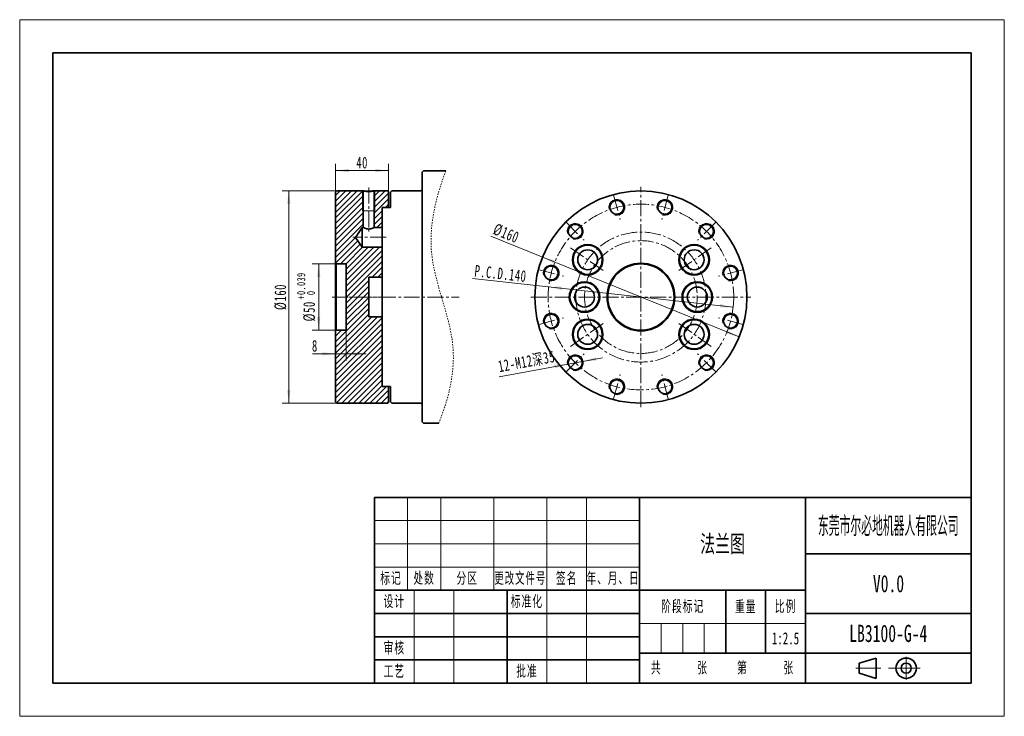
# Model space of a CAD drawing. Header units: millimetres. Extents: x -371 to 371, y -262 to 262.
import ezdxf
from ezdxf.enums import TextEntityAlignment as Align

# ---------------------------------------------------------------- set-up
doc = ezdxf.new("R2010")
doc.units = ezdxf.units.MM
doc.linetypes.add('点画线', pattern=[18, 12, -2, 2, -2])
doc.linetypes.add('虚线', pattern=[2, 1, -1])
doc.layers.get('0').update_dxf_attribs({"lineweight": 35})
for name, color, linetype, lineweight in [('中心线层', 1, '点画线', 18), ('剖面线层', 4, 'Continuous', 18), ('尺寸线层', 3, 'Continuous', 18), ('粗实线层', 7, 'Continuous', 35), ('细实线层', 7, 'Continuous', 18), ('虚线层', 6, '虚线', 18)]:
    doc.layers.add(name, color=color, linetype=linetype, lineweight=lineweight)
doc.styles.add('标准', font='txt', dxfattribs={"width": 0.667})
doc.dimstyles.new('标准', dxfattribs={"dimscale": 2.5, "dimtxt": 3.5, "dimasz": 4, "dimexe": 2, "dimexo": 0, "dimtad": 1, "dimdsep": 46, "dimtxsty": '标准', "dimblk": '_CAXARROW', "dimcen": 0, "dimdle": 6, "dimazin": 2, "dimtfac": 0.707107, "dimtdec": 3, "dimtmove": 2, "dimatfit": 3, "dimfxl": 1, "dimfrac": 2, "dimtolj": 1, "dimarcsym": 1})
pattern_1 = [(45, (0, 0), (-2.12132, 2.12132), [])]

# ---------------------------------------------------------------- blocks, each defined once
blk = doc.blocks.new('*X1')
at = {"layer": '尺寸线层', "linetype": 'Continuous', "transparency": 16777216}
for points in [[(27.63, 61.11), (37.7, 61.26), (37.43, 58.77)], [(166.79, 45.83), (156.99, 48.17), (156.71, 45.68)]]:
    blk.add_hatch(color=0, dxfattribs=at).paths.add_polyline_path(points, flags=0)
at = {"layer": '尺寸线层', "color": 0, "linetype": 'Continuous', "transparency": 16777216}
blk.add_line((-29.77, 67.41), (166.79, 45.83), dxfattribs=at)
at = {"layer": '尺寸线层', "color": 0, "transparency": 16777216, "insert": (-8.64, 71.14), "char_height": 8.75, "width": 82.4012, "attachment_point": 5, "rotation": 353.73582, "line_spacing_factor": 1.15057, "style": '标准'}
blk.add_mtext('\\T1.1;P.C.D.140', dxfattribs=at)
blk = doc.blocks.new('_CAXARROW')
blk.add_hatch(color=0).paths.add_polyline_path([(0, 0), (-1, 0.125), (-1, -0.125)], flags=0)
blk = doc.blocks.new('*X2')
at = {"layer": '尺寸线层', "linetype": 'Continuous', "transparency": 16777216}
for points in [[(53.61, 5.06), (63.22, 8.1), (63.67, 5.64)], [(41.81, 2.88), (31.75, 2.3), (32.2, -0.16)]]:
    blk.add_hatch(color=0, dxfattribs=at).paths.add_polyline_path(points, flags=0)
at = {"layer": '尺寸线层', "color": 0, "linetype": 'Continuous', "transparency": 16777216}
blk.add_line((-9.58, -6.59), (68.36, 7.78), dxfattribs=at)
at = {"layer": '尺寸线层', "color": 0, "transparency": 16777216, "insert": (11.03, 4.57), "char_height": 8.75, "width": 89.2046, "attachment_point": 5, "rotation": 10.44687, "line_spacing_factor": 1.15057, "style": '标准'}
blk.add_mtext('\\T1.1;12-M12深35', dxfattribs=at)
blk = doc.blocks.new('*X3')
at = {"layer": '尺寸线层', "linetype": 'Continuous', "transparency": 16777216}
for points in [[(23.08, 83.56), (32.82, 80.95), (31.88, 78.64)], [(171.34, 23.38), (162.54, 28.3), (161.6, 25.99)]]:
    blk.add_hatch(color=0, dxfattribs=at).paths.add_polyline_path(points, flags=0)
at = {"layer": '尺寸线层', "color": 0, "linetype": 'Continuous', "transparency": 16777216}
blk.add_line((-16.02, 99.43), (171.34, 23.38), dxfattribs=at)
at = {"layer": '尺寸线层', "color": 0, "transparency": 16777216, "insert": (-4.37, 101.43), "char_height": 8.75, "width": 40.1801, "attachment_point": 5, "rotation": 337.9091, "line_spacing_factor": 1.15057, "style": '标准'}
blk.add_mtext('\\T1.1;%%C160', dxfattribs=at)
blk = doc.blocks.new('*X4')
at = {"layer": '尺寸线层', "linetype": 'Continuous', "transparency": 16777216}
for points in [[(-133.02, 148.75), (-123.02, 150), (-123.02, 147.5)], [(-93.02, 148.75), (-103.02, 150), (-103.02, 147.5)]]:
    blk.add_hatch(color=0, dxfattribs=at).paths.add_polyline_path(points, flags=0)
at = {"layer": '尺寸线层', "color": 0, "linetype": 'Continuous', "transparency": 16777216}
for p, q in [((-133.02, 132.49), (-133.02, 153.75)), ((-133.02, 148.75), (-93.02, 148.75)), ((-93.02, 132.99), (-93.02, 153.75))]:
    blk.add_line(p, q, dxfattribs=at)
at = {"layer": '尺寸线层', "color": 0, "transparency": 16777216, "insert": (-113.02, 154.74), "char_height": 8.75, "width": 17.5, "attachment_point": 5, "line_spacing_factor": 1.15057, "style": '标准'}
blk.add_mtext('\\T1.1;40', dxfattribs=at)
blk = doc.blocks.new('*X6')
at = {"color": 0, "char_height": 8.75, "attachment_point": 1, "rotation": 90, "line_spacing_factor": 1.15057, "style": '标准'}
for s, insert, width in [('\\T1.1;{\\H0.707107x;+0.039}', (-162.12, 51.63), 78.481), ('\\T1.1;%%C50', (-157.39, 35.1), 147.1335), ('\\T1.1;{\\H0.707107x;0}', (-154.73, 54.97), 78.481)]:
    blk.add_mtext(s, dxfattribs=dict(at, insert=insert, width=width))
blk = doc.blocks.new('*X5')
at = {"layer": '尺寸线层', "linetype": 'Continuous', "transparency": 16777216}
for points in [[(-145.79, 78.49), (-144.54, 68.49), (-147.04, 68.49)], [(-145.79, 28.49), (-144.54, 38.49), (-147.04, 38.49)]]:
    blk.add_hatch(color=0, dxfattribs=at).paths.add_polyline_path(points, flags=0)
at = {"layer": '尺寸线层', "color": 0, "linetype": 'Continuous', "transparency": 16777216}
for p, q in [((-132.52, 78.49), (-150.79, 78.49)), ((-145.79, 78.49), (-145.79, 28.49)), ((-132.52, 28.49), (-150.79, 28.49))]:
    blk.add_line(p, q, dxfattribs=at)
at = {"layer": '尺寸线层', "color": 0, "transparency": 16777216}
blk.add_blockref('*X6', (0, 0), dxfattribs=at)
blk = doc.blocks.new('*X7')
at = {"layer": '尺寸线层', "linetype": 'Continuous', "transparency": 16777216}
for points in [[(-133.02, 10.66), (-143.02, 9.41), (-143.02, 11.91)], [(-125.02, 10.66), (-115.02, 9.41), (-115.02, 11.91)]]:
    blk.add_hatch(color=0, dxfattribs=at).paths.add_polyline_path(points, flags=0)
at = {"layer": '尺寸线层', "color": 0, "linetype": 'Continuous', "transparency": 16777216}
for p, q in [((-133.02, 27.99), (-133.02, 5.66)), ((-125.02, 28.49), (-125.02, 5.66)), ((-110.02, 10.66), (-150.37, 10.66))]:
    blk.add_line(p, q, dxfattribs=at)
at = {"layer": '尺寸线层', "color": 0, "transparency": 16777216, "insert": (-148.67, 16.65), "char_height": 8.75, "width": 17.5, "attachment_point": 5, "line_spacing_factor": 1.15057, "style": '标准'}
blk.add_mtext('\\T1.1;8', dxfattribs=at)
blk = doc.blocks.new('*X8')
at = {"layer": '尺寸线层', "linetype": 'Continuous', "transparency": 16777216}
for points in [[(-168.3, 133.49), (-167.05, 123.49), (-169.55, 123.49)], [(-168.3, -26.51), (-167.05, -16.51), (-169.55, -16.51)]]:
    blk.add_hatch(color=0, dxfattribs=at).paths.add_polyline_path(points, flags=0)
at = {"layer": '尺寸线层', "color": 0, "linetype": 'Continuous', "transparency": 16777216}
for p, q in [((-132.02, 133.49), (-173.3, 133.49)), ((-168.3, 133.49), (-168.3, -26.51)), ((-132.02, -26.51), (-173.3, -26.51))]:
    blk.add_line(p, q, dxfattribs=at)
at = {"layer": '尺寸线层', "color": 0, "transparency": 16777216, "insert": (-174.54, 53.49), "char_height": 8.75, "width": 40.1801, "attachment_point": 5, "rotation": 90, "line_spacing_factor": 1.15057, "style": '标准'}
blk.add_mtext('\\T1.1;%%C160', dxfattribs=at)
blk = doc.blocks.new('*X9')
at = {"layer": '粗实线层'}
for p, q in [((-138.5, 95), (-138.5, -95)), ((138.5, 95), (-138.5, 95)), ((138.5, -95), (138.5, 95)), ((-138.5, -95), (138.5, -95))]:
    blk.add_line(p, q, dxfattribs=at)
at = {"layer": '细实线层'}
for p, q in [((148.5, 105), (-148.5, 105)), ((-148.5, 105), (-148.5, -105)), ((148.5, -105), (148.5, 105)), ((-148.5, -105), (148.5, -105))]:
    blk.add_line(p, q, dxfattribs=at)
blk = doc.blocks.new('*X10')
for p, q in [((-33.77, 6.04), (-28.68, 7.57)), ((-33.77, 2.96), (-33.77, 6.04)), ((-28.68, 1.43), (-28.68, 7.57)), ((-33.77, 2.96), (-28.68, 1.43))]:
    blk.add_line(p, q)
for radius in [3.07, 1.54]:
    blk.add_circle((-19.6, 4.5), radius)
at = {"layer": '中心线层'}
for p, q in [((-19.6, 1.04), (-19.6, 7.96)), ((-27.21, 4.5), (-34.79, 4.5)), ((-16.53, 4.5), (-24.97, 4.5)), ((-23.82, 4.5), (-15.37, 4.5))]:
    blk.add_line(p, q, dxfattribs=at)
at = {"layer": '粗实线层'}
for p, q in [((0, 56), (-180, 56)), ((-180, 56), (-180, 0)), ((-100, 56), (-100, 0)), ((-50, 56), (-50, 0)), ((0, 0), (0, 56)), ((0, 39), (-50, 39)), ((-50, 28), (-180, 28)), ((-140, 28), (-140, 0)), ((-74, 28), (-74, 9)), ((-62, 28), (-62, 9)), ((-100, 21), (-180, 21)), ((0, 21), (-50, 21)), ((-100, 14), (-180, 14)), ((0, 9), (-100, 9)), ((-100, 7), (-180, 7)), ((0, 0), (-180, 0))]:
    blk.add_line(p, q, dxfattribs=at)
at = {"layer": '细实线层'}
for p, q in [((-170, 56), (-170, 28)), ((-160, 56), (-160, 28)), ((-144, 56), (-144, 28)), ((-128, 56), (-128, 0)), ((-116, 56), (-116, 0)), ((-100, 49), (-180, 49)), ((-100, 42), (-180, 42)), ((-100, 35), (-180, 35)), ((-168, 28), (-168, 0)), ((-156, 28), (-156, 0)), ((-50, 18), (-100, 18)), ((-93.5, 18), (-93.5, 9)), ((-87, 18), (-87, 9)), ((-80.5, 18), (-80.5, 9))]:
    blk.add_line(p, q, dxfattribs=at)
at = {"layer": '尺寸线层', "attachment_point": 5, "line_spacing_factor": 0.99982, "style": '标准'}
for s, insert, char_height, width in [('\\T1.1;标记', (-175, 31.5), 3.403, 18), ('\\T1.1;处数', (-165, 31.5), 3.403, 18), ('\\T1.1;分区', (-152, 31.5), 3.403, 30), ('\\T1.1;{\\W0.597914;更改文件号}', (-136, 31.5), 3.4028, 30), ('\\T1.1;签名', (-122, 31.5), 3.403, 22), ('\\T1.1;{\\W0.612634;年、月、日}', (-108, 31.5), 3.4028, 30), ('\\T1.1;设计', (-174, 24.5), 3.403, 22), ('\\T1.1;标准化', (-134, 24.5), 3.403, 22), ('\\T1.1;阶段标记', (-87, 23), 3.403, 50), ('\\T1.1;重量', (-68, 23), 3.403, 22), ('\\T1.1;比例', (-56, 23), 3.403, 22), ('\\T1.1;审核', (-174, 10.5), 3.403, 22), ('\\T1.1;共', (-95, 4.5), 3.403, 8), ('\\T1.1;张', (-81, 4.5), 3.403, 8), ('\\T1.1;第', (-69, 4.5), 3.403, 8), ('\\T1.1;张', (-55, 4.5), 3.403, 8), ('\\T1.1;工艺', (-174, 3.5), 3.403, 22), ('\\T1.1;批准', (-134, 3.5), 3.403, 22)]:
    blk.add_mtext(s, dxfattribs=dict(at, insert=insert, char_height=char_height, width=width))
at = {"layer": '尺寸线层', "style": '标准'}
for tag, height, width, p in [('标记C', 3.63, 0.664996, (-175, 52.5)), ('处数C', 3.63, 0.664996, (-165, 52.5)), ('分区C', 3.63, 0.667, (-152, 52.5)), ('更改文件号C', 3.63, 0.498314, (-136, 52.5)), ('更改签名C', 3.63, 0.447537, (-122, 52.5)), ('更改日期C', 3.63, 0.610278, (-108, 52.5)), ('单位名称', 5.19, 0.667, (-25, 47.5)), ('标记B', 3.63, 0.664996, (-175, 45.5)), ('处数B', 3.63, 0.664996, (-165, 45.5)), ('分区B', 3.63, 0.667, (-152, 45.5)), ('更改文件号B', 3.63, 0.498314, (-136, 45.5)), ('更改签名B', 3.63, 0.447537, (-122, 45.5)), ('更改日期B', 3.63, 0.610278, (-108, 45.5)), ('图纸名称', 5.19, 0.667, (-75, 42)), ('标记A', 3.63, 0.664996, (-175, 38.5)), ('处数A', 3.63, 0.664996, (-165, 38.5)), ('分区A', 3.63, 0.667, (-152, 38.5)), ('更改文件号A', 3.63, 0.498314, (-136, 38.5)), ('更改签名A', 3.63, 0.447537, (-122, 38.5)), ('更改日期A', 3.63, 0.610278, (-108, 38.5)), ('材料名称', 5.19, 0.667, (-24.93, 30)), ('设计', 3.63, 0.667, (-162, 24.5)), ('设计日期', 3.63, 0.667, (-148, 24.5)), ('标准化', 3.63, 0.667, (-122, 24.5)), ('标准化日期', 3.63, 0.554163, (-108, 24.5)), ('图纸编号', 5.19, 0.667, (-25, 15)), ('阶段标记S', 3.63, 0.223769, (-96.75, 13.5)), ('阶段标记A', 3.63, 0.223769, (-90.25, 13.5)), ('阶段标记B', 3.63, 0.223769, (-83.75, 13.5)), ('阶段标记C', 3.63, 0.223769, (-77.25, 13.5)), ('重量', 3.63, 0.667, (-68, 13.5)), ('图纸比例', 3.63, 0.510551, (-56, 13.5)), ('审核', 3.63, 0.667, (-162, 10.5)), ('审核日期', 3.63, 0.667, (-148, 10.5)), ('页数', 3.63, 0.667, (-88, 4.5)), ('页码', 3.63, 0.667, (-62, 4.5)), ('工艺', 3.63, 0.667, (-162, 3.5)), ('工艺日期', 3.63, 0.667, (-148, 3.5)), ('批准', 3.63, 0.667, (-122, 3.5)), ('批准日期', 3.63, 0.667, (-108, 3.5))]:
    blk.add_attdef(tag, text='', height=height, dxfattribs=dict(at, width=width)).set_placement(p, align=Align.MIDDLE_CENTER)

msp = doc.modelspace()

# ---------------------------------------------------------------- hatches: boundary and pattern name
at = {"layer": '剖面线层'}
h = msp.add_hatch(dxfattribs=at)
h.set_pattern_fill('无图案', color=4, scale=3, angle=45, style=0, pattern_type=0)
h.set_pattern_definition(pattern_1)
h.paths.add_polyline_path([(-133.016, -25.507), (-133.016, 4.417), (-133.016, 27.993), (-132.516, 28.493), (-125.016, 28.493), (-125.016, 53.493), (-108.016, 53.493), (-108.016, 38.493), (-98.016, 38.493), (-98.016, -14.007), (-93.516, -14.007), (-93.016, -14.507), (-93.016, -26.007), (-93.516, -26.507), (-132.016, -26.507)], flags=0)
edge = h.paths.add_edge_path(flags=0)
edge.add_line((-125.016, 53.493), (-125.016, 70.474))
edge.add_line((-125.016, 70.474), (-125.016, 78.493))
edge.add_line((-125.016, 78.493), (-132.516, 78.493))
edge.add_line((-132.516, 78.493), (-133.016, 78.993))
edge.add_line((-133.016, 78.993), (-133.016, 132.493))
edge.add_line((-133.016, 132.493), (-132.016, 133.493))
edge.add_line((-132.016, 133.493), (-112.666, 133.493))
edge.add_spline(control_points=[(-112.666, 133.493), (-111.918, 133.437), (-110.369, 133.348), (-108.818, 133.335), (-108.016, 133.341)], knot_values=[0, 0, 0, 0, 2.2498884, 4.6539245, 4.6539245, 4.6539245, 4.6539245], weights=[1, 1, 1, 1, 1], degree=3, periodic=0)
edge.add_line((-108.016, 133.341), (-108.016, 132.857))
edge.add_arc((-108.016, 196.193), 63.336, 266.2431, 270, ccw=False)
edge.add_line((-112.166, 132.993), (-112.166, 118.491))
edge.add_line((-112.166, 118.491), (-112.166, 105.993))
edge.add_line((-112.166, 105.993), (-113.016, 105.993))
edge.add_line((-113.016, 105.993), (-118.094, 98.493))
edge.add_line((-118.094, 98.493), (-118.115, 98.462))
edge.add_line((-118.115, 98.462), (-113.016, 90.993))
edge.add_line((-113.016, 90.993), (-98.016, 90.993))
edge.add_line((-98.016, 90.993), (-98.016, 68.493))
edge.add_line((-98.016, 68.493), (-108.016, 68.493))
edge.add_line((-108.016, 68.493), (-108.016, 53.493))
edge.add_line((-108.016, 53.493), (-125.016, 53.493))
h = msp.add_hatch(dxfattribs=at)
h.set_pattern_fill('无图案', color=4, scale=3, angle=45, style=0, pattern_type=0)
h.set_pattern_definition(pattern_1)
h.paths.add_polyline_path([(-103.866, 105.993), (-103.866, 115.108), (-103.866, 118.491), (-103.366, 118.491), (-103.366, 133.493), (-93.516, 133.493), (-93.016, 132.993), (-93.016, 121.493), (-93.516, 120.993), (-98.016, 120.993), (-98.016, 105.993)], flags=0)
h.paths.add_polyline_path([(-103.866, 118.491), (-103.866, 119.726), (-103.866, 132.993), (-103.366, 133.493), (-103.366, 118.491)], flags=0)

# ---------------------------------------------------------------- linework, layer by layer
at = {"color": 7, "linetype": 'Continuous'}
for p, q in [((-67.691, 147.493), (-66.691, 148.493)), ((-67.691, -40.507), (-67.691, 147.493)), ((-66.691, 148.493), (-49.901, 148.493)), ((-68.691, 133.493), (-67.691, 134.493)), ((-132.016, 133.493), (-133.016, 132.493)), ((-133.016, -25.507), (-133.016, 132.493)), ((-112.666, 133.493), (-132.016, 133.493)), ((-112.166, 132.993), (-112.166, 105.993)), ((-103.866, 132.993), (-103.866, 105.993)), ((-93.516, 133.493), (-103.366, 133.493)), ((-93.516, 133.493), (-93.016, 132.993)), ((-93.016, 121.493), (-93.016, 132.993)), ((-91.691, 132.493), (-90.691, 133.493)), ((-91.691, 120.993), (-91.691, 132.492)), ((-90.691, 133.493), (-68.691, 133.493)), ((-98.016, -14.007), (-98.016, 120.993)), ((-93.516, 120.993), (-98.016, 120.993)), ((-91.691, 120.993), (-93.691, 120.993)), ((-93.016, 121.493), (-93.516, 120.993)), ((-113.016, 90.993), (-113.016, 105.993)), ((-112.166, 105.993), (-113.016, 105.993)), ((-98.016, 105.993), (-103.866, 105.993)), ((-98.016, 90.993), (-113.016, 90.993)), ((-133.016, 78.993), (-132.516, 78.493)), ((-132.516, 78.493), (-132.516, 28.493)), ((-132.516, 78.493), (-125.016, 78.493)), ((-125.016, 78.493), (-125.016, 28.493)), ((-108.016, 38.493), (-108.016, 68.493)), ((-98.016, 68.493), (-108.016, 68.493)), ((-98.016, 38.493), (-108.016, 38.493)), ((-133.016, 27.993), (-132.516, 28.493)), ((-132.516, 28.493), (-125.016, 28.493)), ((-93.516, -14.007), (-98.016, -14.007)), ((-91.691, -14.007), (-93.691, -14.007)), ((-93.016, -14.507), (-93.516, -14.007)), ((-93.016, -26.007), (-93.016, -14.507)), ((-91.691, -25.506), (-91.691, -14.007)), ((-132.016, -26.507), (-133.016, -25.507)), ((-93.516, -26.507), (-132.016, -26.507)), ((-93.516, -26.507), (-93.016, -26.007)), ((-91.691, -25.507), (-90.691, -26.507)), ((-90.691, -26.507), (-68.691, -26.507)), ((-68.691, -26.507), (-67.691, -27.507)), ((-67.691, -40.507), (-66.691, -41.507)), ((-66.691, -41.507), (-55.228, -41.507))]:
    msp.add_line(p, q, dxfattribs=at)
for centre, radius in [((97.209, 53.47), 80), ((79.091, 121.085), 5.25), ((115.326, 121.085), 5.25), ((47.711, 102.968), 5.25), ((146.706, 102.968), 5.25), ((57.07, 81.575), 11.5), ((57.07, 81.575), 11), ((137.347, 81.575), 11.5), ((137.347, 81.575), 11), ((57.07, 81.575), 7.5), ((137.347, 81.575), 7.5), ((29.594, 71.587), 5.25), ((97.209, 53.47), 25.5), ((97.209, 53.47), 25), ((164.824, 71.587), 5.25), ((54.709, 53.47), 11.5), ((54.709, 53.47), 11), ((54.709, 53.47), 7.5), ((139.709, 53.47), 11.5), ((139.709, 53.47), 11), ((139.709, 53.47), 7.5), ((29.594, 35.353), 5.25), ((164.824, 35.353), 5.25), ((57.07, 25.365), 11.5), ((57.07, 25.365), 11), ((57.07, 25.365), 7.5), ((137.347, 25.365), 11.5), ((137.347, 25.365), 11), ((137.347, 25.365), 7.5), ((47.711, 3.973), 5.25), ((146.706, 3.973), 5.25), ((79.091, -14.145), 5.25), ((115.326, -14.145), 5.25)]:
    msp.add_circle(centre, radius, dxfattribs=at)
msp.add_arc((-108.014, 110.864), 6.123, 269.98079, 270.854584, dxfattribs=at)
for points, knots in [([(-112.666, 133.493), (-111.918, 133.437), (-109.531, 133.299), (-106.807, 133.349), (-104.596, 133.429), (-103.901, 133.463), (-103.522, 133.484), (-103.382, 133.492), (-103.366, 133.493)], [0, 0, 0, 0, 804.1114103, 2562.7853863, 2918.9011306, 3176.4006556, 3308.9531764, 3326.1247274, 3326.1247274, 3326.1247274, 3326.1247274]), ([(-108.016, 104.74), (-108.292, 104.74), (-108.833, 104.776), (-109.824, 104.968), (-110.83, 105.321), (-111.659, 105.718), (-112.058, 105.933), (-112.166, 105.993)], [0, 0, 0, 0, 464.6042501, 911.3893039, 1696.2498323, 2252.3359457, 2460.1806636, 2460.1806636, 2460.1806636, 2460.1806636]), ([(-103.866, 105.993), (-103.971, 105.935), (-104.36, 105.725), (-105.17, 105.336), (-106.405, 104.894), (-107.392, 104.749), (-107.923, 104.741)], [0, 0, 0, 0, 169.569215, 624.3017093, 1267.9988797, 2017.4624033, 2017.4624033, 2017.4624033, 2017.4624033])]:
    msp.add_open_spline(points, degree=3, knots=knots, dxfattribs=at)
at = {"layer": '中心线层'}
for p, q in [((-108.016, 135.993), (-108.016, 102.993)), ((97.209, -29.53), (97.209, 136.47)), ((76.63, 130.271), (81.553, 111.898)), ((117.788, 130.271), (112.865, 111.898)), ((40.986, 109.693), (54.436, 96.243)), ((153.431, 109.693), (139.981, 96.243)), ((-95.016, 98.493), (-120.054, 98.493)), ((44.14, 90.629), (70, 72.522)), ((150.277, 90.629), (124.417, 72.522)), ((20.407, 74.049), (38.78, 69.126)), ((174.01, 74.049), (155.637, 69.126)), ((-135.691, 53.493), (-39.743, 53.493)), ((-89.157, 53.493), (-135.016, 53.493)), ((14.209, 53.47), (180.209, 53.47)), ((20.407, 32.891), (38.78, 37.814)), ((174.01, 32.891), (155.637, 37.814)), ((44.14, 16.311), (70, 34.419)), ((150.277, 16.311), (124.417, 34.419)), ((40.986, -2.752), (54.436, 10.698)), ((153.431, -2.752), (139.981, 10.698)), ((76.63, -23.331), (81.553, -4.958)), ((117.788, -23.331), (112.865, -4.958))]:
    msp.add_line(p, q, dxfattribs=at)
for radius in [70, 49, 42.5]:
    msp.add_circle((97.209, 53.47), radius, dxfattribs=at)
at = {"layer": '粗实线层'}
for p, q in [((-113.016, 105.993), (-118.115, 98.462)), ((-118.115, 98.462), (-113.016, 90.993))]:
    msp.add_line(p, q, dxfattribs=at)
at = {"layer": '细实线层', "color": 7, "linetype": 'Continuous'}
for p, q in [((-112.166, 132.993), (-112.666, 133.493)), ((-112.666, 118.491), (-112.666, 133.493)), ((-103.366, 133.493), (-103.866, 132.993)), ((-103.366, 118.491), (-103.366, 133.493)), ((-103.366, 118.491), (-112.666, 118.491))]:
    msp.add_line(p, q, dxfattribs=at)
msp.add_arc((-108.016, 196.193), 63.336, 266.2431, 273.7569, dxfattribs=at)
at = {"layer": '细实线层'}
for centre in [(79.091, 121.085), (115.326, 121.085), (47.711, 102.968), (146.706, 102.968), (29.594, 71.587), (164.824, 71.587), (29.594, 35.353), (164.824, 35.353), (47.711, 3.973), (146.706, 3.973), (79.091, -14.145), (115.326, -14.145)]:
    msp.add_arc(centre, 6, 255, 195, dxfattribs=at)
at = {"layer": '虚线层'}
msp.add_open_spline([(-49.901, 148.493), (-57.394, 128.872), (-68.689, 82.514), (-36.872, 21.131), (-47.845, -23.379), (-55.228, -41.507)], degree=3, knots=[0, 0, 0, 0, 801.7440797, 1766.5944778, 2507.0113517, 2507.0113517, 2507.0113517, 2507.0113517], dxfattribs=at)

# ---------------------------------------------------------------- block references
at = {"layer": '粗实线层', "xscale": 2.5, "yscale": 2.5, "zscale": 2.5}
msp.add_blockref('*X9', (0, 0), dxfattribs=at)
at = {"layer": '粗实线层'}
ref = msp.add_blockref('*X10', (346.25, -237.5), dxfattribs=dict(at, xscale=2.5, yscale=2.5, zscale=2.5))
ref.add_attrib('单位名称', '东莞市尔必地机器人有限公司', dxfattribs={"layer": '尺寸线层', "height": 12.97648, "style": '标准', "width": 0.483671}).set_placement((283.75, -118.75), align=Align.MIDDLE_CENTER)
ref.add_attrib('图纸名称', '法兰图', dxfattribs={"layer": '尺寸线层', "height": 12.9765, "style": '标准', "width": 0.667}).set_placement((158.75, -132.5), align=Align.MIDDLE_CENTER)
ref.add_attrib('图纸编号', 'LB3100-G-4', dxfattribs={"layer": '尺寸线层', "height": 12.9765, "style": '标准', "width": 0.667}).set_placement((283.75, -200), align=Align.MIDDLE_CENTER)
ref.add_attrib('材料名称', 'V0.0', dxfattribs={"layer": '尺寸线层', "height": 12.9765, "style": '标准', "width": 0.667}).set_placement((283.913, -162.5), align=Align.MIDDLE_CENTER)
ref.add_attrib('图纸比例', '1:2.5', dxfattribs={"layer": '尺寸线层', "height": 9.0835, "style": '标准', "width": 0.667}).set_placement((206.25, -203.75), align=Align.MIDDLE_CENTER)

# ---------------------------------------------------------------- dimensions: what is measured, and where the dimension line sits
at = {"layer": '尺寸线层', "color": 7}
for base, p1, p2, angle, override, picture, middle in [((-145.788, 28.493), (-132.516, 78.493), (-132.516, 28.493), 270, {"dimpost": '%%C<>', "dimsah": 1, "dimtol": 1, "dimtp": 0.039, "dimtm": 0, "dimtfill": 1, "dimtzin": 8}, '*X5', (-145.788, 53.493)), ((-93.016, 148.751), (-133.016, 132.493), (-93.016, 132.993), 0, {"dimsah": 1, "dimtfill": 1, "dimtzin": 8}, '*X4', (-113.016, 148.751)), ((-168.302, -26.507), (-132.016, 133.493), (-132.016, -26.507), 270, {"dimpost": '%%C<>', "dimsah": 1, "dimtfac": 1, "dimtfill": 1, "dimtzin": 8}, '*X8', (-168.302, 53.493))]:
    dim = msp.add_linear_dim(base=base, p1=p1, p2=p2, angle=angle, dimstyle='标准', override=override, dxfattribs=at)
    dim.commit()
    dim.dimension.update_dxf_attribs({"geometry": picture, "text_midpoint": middle})
for p1, p2, override, picture, middle in [((171.336, 23.384), (23.082, 83.556), {"dimpost": '%%C<>', "dimsah": 1, "dimtfill": 1, "dimtzin": 8}, '*X3', (-6.713, 95.649)), ((166.791, 45.832), (27.627, 61.108), {"dimpost": 'P.C.D.<>', "dimsah": 1, "dimtfac": 1, "dimtfill": 1, "dimtzin": 8}, '*X1', (-9.293, 65.161)), ((53.612, 5.061), (41.811, 2.885), {"dimpost": '12-M<>深35', "dimsah": 1, "dimtfac": 1, "dimtfill": 1, "dimtzin": 8}, '*X2', (12.347, -2.548))]:
    dim = msp.add_diameter_dim_2p(p1=p1, p2=p2, dimstyle='标准', override=override, dxfattribs=at)
    dim.commit()
    dim.dimension.update_dxf_attribs({"geometry": picture, "text_midpoint": middle, "dimtype": 163})
dim = msp.add_linear_dim(base=(-133.016, 10.66), p1=(-125.016, 28.493), p2=(-133.016, 27.993), dimstyle='标准', override={"dimsah": 1, "dimtfill": 1, "dimtzin": 8}, dxfattribs=at)
dim.commit()
dim.dimension.update_dxf_attribs({"geometry": '*X7', "text_midpoint": (-148.671, 10.66), "dimtype": 160})

doc.saveas('drawing.dxf')
